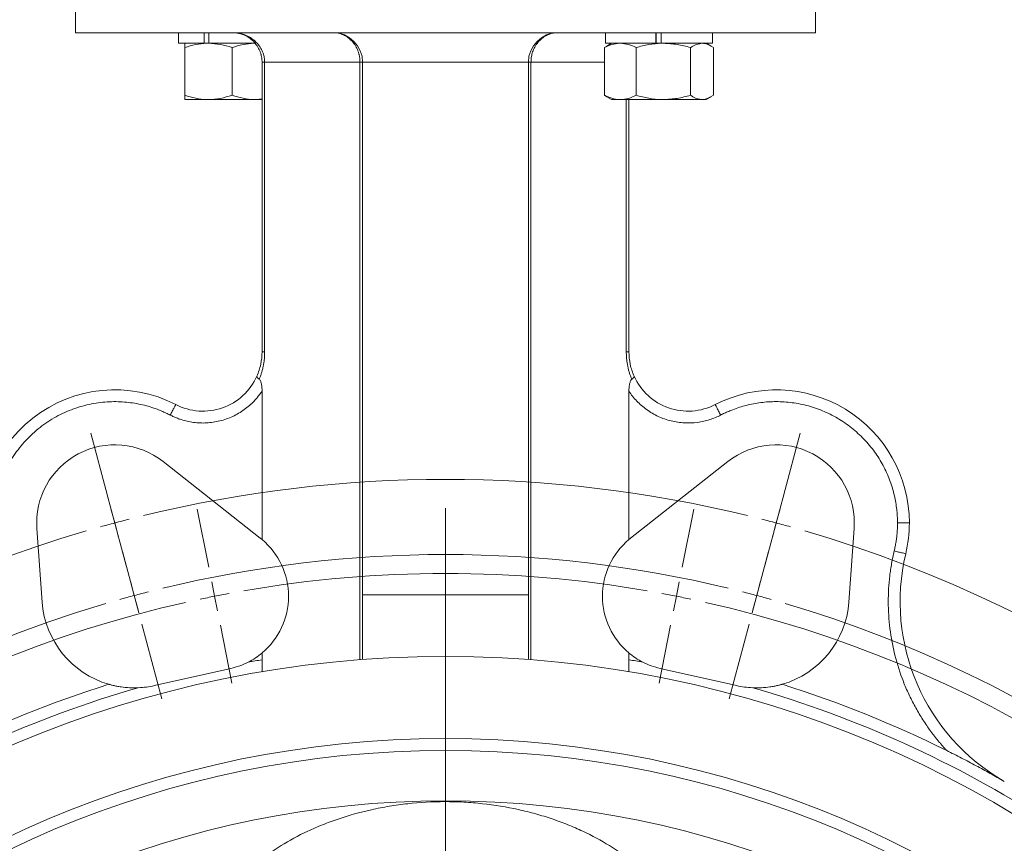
# Model space of a CAD drawing. Header units: millimetres. Extents: x -18 to 812, y -33 to 757.
# Tile 7 of 14: x 135 to 301, y 538 to 677. Entities that reach past the tile are written whole.
import ezdxf

# ---------------------------------------------------------------- set-up
doc = ezdxf.new("R2010")
doc.units = ezdxf.units.MM

# ---------------------------------------------------------------- blocks, each defined once
blk = doc.blocks.new('SW_CENTERMARKSYMBOL_3')
at = {"color": 0, "linetype": 'Continuous', "lineweight": 0}
for p, q in [((-1.29, 4.83), (-4.06, 15.17)), ((113.05, 4.83), (115.82, 15.17)), ((1.99, -7.44), (-1.4, 5.22)), ((109.77, -7.44), (113.16, 5.22)), ((0, 0), (-0.65, 2.41)), ((15.89, -7.48), (13.93, 2.33)), ((55.88, -203.54), (55.88, 2.5)), ((95.87, -7.48), (97.82, 2.33)), ((111.76, 0), (112.41, 2.41)), ((0, 0), (0.65, -2.41)), ((111.76, 0), (111.11, -2.41)), ((1.29, -4.83), (4.06, -15.17)), ((110.46, -4.83), (107.69, -15.17)), ((3.29, -12.27), (2.64, -9.85)), ((16.86, -12.39), (16.37, -9.93)), ((94.9, -12.39), (95.38, -9.93)), ((108.47, -12.27), (109.12, -9.85)), ((3.29, -12.27), (3.93, -14.68)), ((16.86, -12.39), (17.35, -14.84)), ((94.9, -12.39), (94.41, -14.84)), ((108.47, -12.27), (107.82, -14.68)), ((4.58, -17.1), (7.97, -29.75)), ((17.84, -17.29), (19.79, -27.1)), ((93.92, -17.29), (91.97, -27.1)), ((107.18, -17.1), (103.79, -29.75))]:
    blk.add_line(p, q, dxfattribs=at)
for radius, start, end in [(215.9, 76.3269, 103.6731), (215.9, 104.3365, 105), (215.9, 75, 75.6635), (215.9, 106.3269, 253.6731), (215.9, 105, 105.6635), (215.9, 74.3365, 75), (215.9, 286.3269, 73.6731), (203.2, 76.4098, 103.5902), (200, 80.1824, 99.8176), (203.2, 104.2951, 105), (203.2, 75, 75.7049), (203.2, 105, 105.7049), (200, 101.25, 101.9662), (200, 100.5338, 101.25), (200, 78.75, 79.4662), (200, 78.0338, 78.75), (203.2, 74.2951, 75), (203.2, 106.4098, 283.5902), (200, 102.6824, 257.3176), (200, 282.6824, 77.3176), (203.2, 286.4098, 73.5902)]:
    blk.add_arc((55.88, -208.54), radius, start, end, dxfattribs=at)

msp = doc.modelspace()

# ---------------------------------------------------------------- linework, layer by layer
at = {"color": 7, "linetype": 'Continuous', "lineweight": 15}
for p, q in [((144.38, 686.98), (144.38, 674.98)), ((269.38, 674.98), (269.38, 686.98)), ((144.38, 674.98), (206.88, 674.98)), ((161.77, 674.98), (161.77, 673.18)), ((166.1, 674.98), (166.1, 673.18)), ((166.89, 673.18), (166.89, 674.98)), ((206.88, 674.98), (269.38, 674.98)), ((233.89, 674.98), (233.89, 673.18)), ((242.43, 674.98), (242.43, 673.18)), ((242.45, 673.68), (242.45, 674.48)), ((243.33, 673.18), (243.33, 674.98)), ((251.99, 673.18), (251.99, 674.98)), ((166.1, 673.18), (161.77, 673.18)), ((162.82, 664.4), (162.82, 672.47)), ((166.1, 673.18), (166.6, 673.18)), ((166.82, 673.18), (166.6, 673.18)), ((174.76, 673.18), (166.89, 673.18)), ((170.82, 664.4), (170.82, 672.47)), ((233.74, 672.47), (234.15, 672.72)), ((233.74, 664.4), (233.74, 672.47)), ((242.43, 673.18), (233.89, 673.18)), ((234.94, 673.18), (234.14, 672.72)), ((239.1, 664.4), (239.1, 672.47)), ((242.43, 673.18), (242.43, 673.18)), ((243.33, 673.18), (242.44, 673.18)), ((251.99, 673.18), (243.33, 673.18)), ((248.3, 664.4), (248.3, 672.47)), ((251.77, 672.71), (250.94, 673.18)), ((252.14, 664.4), (252.14, 672.47)), ((175.88, 621.02), (175.88, 669.98)), ((176.32, 669.98), (192.43, 669.98)), ((176.32, 669.98), (176.32, 621.02)), ((192.88, 669.98), (192.43, 669.98)), ((192.43, 569.02), (192.43, 669.98)), ((192.88, 669.98), (220.88, 669.98)), ((192.88, 669.98), (192.88, 579.98)), ((221.32, 669.98), (220.88, 669.98)), ((220.88, 579.98), (220.88, 669.98)), ((221.32, 669.98), (221.32, 569.02)), ((233.74, 664.4), (234.15, 664.15)), ((234.14, 664.14), (234.94, 663.68)), ((250.94, 663.68), (251.77, 664.16)), ((162.82, 663.68), (166.82, 663.68)), ((166.82, 663.68), (174.82, 663.68)), ((175.88, 663.79), (174.82, 663.68)), ((174.82, 663.68), (175.88, 663.68)), ((234.94, 663.68), (236.42, 663.68)), ((236.42, 663.68), (243.7, 663.68)), ((237.88, 663.68), (237.88, 621.02)), ((243.7, 663.68), (250.22, 663.68)), ((250.22, 663.68), (250.94, 663.68)), ((237.88, 621.02), (237.43, 621.02)), ((175.88, 614.39), (175.88, 589.33)), ((237.88, 589.33), (237.88, 614.39)), ((159.17, 602.5), (175.59, 589.56)), ((238.16, 589.56), (254.59, 602.5)), ((138.73, 578.74), (137.83, 591.18)), ((275.92, 591.18), (275.03, 578.74)), ((220.88, 579.98), (192.88, 579.98)), ((192.88, 569.06), (192.88, 579.98)), ((220.88, 579.98), (220.88, 569.06)), ((175.88, 570.15), (175.88, 569.01)), ((175.88, 569.01), (175.88, 566.98)), ((237.88, 569.01), (237.88, 570.15)), ((237.88, 566.98), (237.88, 569.01)), ((157.72, 564.64), (170.61, 567.55)), ((243.15, 567.55), (256.04, 564.64))]:
    msp.add_line(p, q, dxfattribs=at)
at = {"color": 8, "linetype": 'Continuous', "lineweight": 15}
for p, q in [((221.32, 669.98), (233.74, 669.98)), ((237.43, 621.02), (237.43, 663.68))]:
    msp.add_line(p, q, dxfattribs=at)
at = {"color": 7, "linetype": 'Continuous', "lineweight": 15}
for radius in [186, 172.1, 170.1, 161.6]:
    msp.add_circle((206.88, 383.58), radius, dxfattribs=at)
for centre, radius, start, end in [((187.88, 669.98), 5, 0, 90), ((225.88, 669.98), 5, 90, 180), ((165.88, 621.02), 10, 242.7537, 335.8993), ((247.88, 621.02), 10, 204.1007, 297.2463), ((151, 592.13), 22.5, 62.7537, 193.3707), ((262.76, 592.13), 22.5, 0, 117.2463), ((151, 592.13), 13.2, 51.781, 184.1069), ((262.76, 592.13), 13.2, 355.8931, 128.219), ((262.76, 592.13), 22.5, 346.6293, 0), ((167.86, 579.74), 12.5, 50.1003, 51.781), ((167.86, 579.74), 12.5, 309.8997, 50.1003), ((245.9, 579.74), 12.5, 129.8997, 230.1003), ((245.9, 579.74), 12.5, 128.219, 129.8997), ((318.7, 578.83), 35, 166.6293, 240.1996), ((154.29, 579.86), 15.6, 184.1069, 253.9877), ((259.47, 579.86), 15.6, 286.0123, 355.8931), ((167.86, 579.74), 12.5, 282.6985, 297.0011), ((245.9, 579.74), 12.5, 242.9989, 257.3015), ((206.88, 383.58), 190, 107.4245, 116.4746), ((154.29, 579.86), 15.6, 272.5017, 282.6985), ((259.47, 579.86), 15.6, 257.3015, 267.4983), ((206.88, 383.58), 190, 63.5254, 72.5755)]:
    msp.add_arc(centre, radius, start, end, dxfattribs=at)
for points, knots in [([(170.88, 674.98), (170.95, 674.98), (171.1, 674.98), (171.31, 674.97), (171.49, 674.95), (171.66, 674.93), (171.81, 674.91), (172.08, 674.86), (172.47, 674.77), (172.98, 674.61), (173.45, 674.4), (174.06, 674.06), (174.75, 673.55), (175.43, 672.78), (175.84, 672.08), (176.06, 671.53), (176.18, 671.15), (176.26, 670.76), (176.31, 670.37), (176.32, 670.11), (176.32, 669.98)], [0, 0, 0, 0, 0.02806, 0.053675, 0.076846, 0.097573, 0.115856, 0.131694, 0.200735, 0.262379, 0.329055, 0.391251, 0.51757, 0.643882, 0.76235, 0.810782, 0.858697, 0.90616, 0.953238, 1, 1, 1, 1]), ([(175.88, 669.98), (175.88, 670.06), (175.88, 670.2), (175.86, 670.42), (175.84, 670.63), (175.8, 670.85), (175.76, 671.06), (175.71, 671.27), (175.65, 671.48), (175.58, 671.69), (175.41, 672.13), (175.06, 672.78), (174.43, 673.55), (173.8, 674.06), (173.24, 674.4), (172.81, 674.61), (172.34, 674.77), (171.89, 674.89), (171.4, 674.97), (171.07, 674.98), (170.88, 674.98)], [0, 0, 0, 0, 0.025948, 0.051985, 0.078122, 0.104371, 0.130744, 0.157251, 0.183906, 0.210718, 0.237699, 0.356162, 0.482477, 0.608794, 0.670985, 0.737665, 0.799303, 0.868348, 0.923181, 1, 1, 1, 1]), ([(192.43, 669.98), (192.43, 670.06), (192.43, 670.2), (192.42, 670.42), (192.4, 670.63), (192.37, 670.85), (192.33, 671.06), (192.28, 671.27), (192.22, 671.48), (192.16, 671.69), (192.01, 672.13), (191.69, 672.78), (191.13, 673.53), (190.44, 674.16), (189.78, 674.55), (189.21, 674.77), (188.8, 674.89), (188.35, 674.97), (188.05, 674.98), (187.88, 674.98)], [0, 0, 0, 0, 0.027175, 0.054431, 0.081773, 0.109201, 0.136718, 0.164326, 0.192028, 0.219825, 0.24772, 0.369152, 0.49652, 0.615568, 0.747388, 0.807048, 0.873594, 0.926285, 1, 1, 1, 1]), ([(225.88, 674.98), (225.81, 674.98), (225.69, 674.98), (225.52, 674.97), (225.36, 674.95), (225.22, 674.93), (225.1, 674.91), (224.87, 674.86), (224.55, 674.77), (223.97, 674.55), (223.32, 674.16), (222.62, 673.53), (222.06, 672.78), (221.73, 672.08), (221.54, 671.53), (221.44, 671.15), (221.38, 670.76), (221.33, 670.37), (221.33, 670.11), (221.32, 669.98)], [0, 0, 0, 0, 0.02692, 0.051502, 0.073746, 0.093653, 0.111221, 0.126453, 0.192994, 0.252659, 0.384474, 0.503526, 0.63089, 0.752326, 0.802456, 0.852275, 0.901797, 0.951034, 1, 1, 1, 1]), ([(242.45, 674.98), (242.45, 674.98), (242.45, 674.98), (242.45, 674.92), (242.45, 674.82), (242.45, 674.69), (242.45, 674.58), (242.45, 674.5), (242.45, 674.48)], [0, 0, 0, 0, 0.141778, 0.357328, 0.572709, 0.708068, 0.921573, 1, 1, 1, 1]), ([(166.82, 673.18), (166.72, 673.18), (166, 673.18), (164.65, 673.02), (163.43, 672.65), (162.82, 672.47)], [0, 0, 0, 0, 0.070086, 0.530782, 1, 1, 1, 1]), ([(162.82, 672.47), (162.82, 672.58), (162.82, 673), (162.82, 673.1), (162.82, 673.18)], [0, 0, 0, 0, 0.257551, 1, 1, 1, 1]), ([(170.82, 672.47), (170.17, 672.67), (168.86, 673.07), (167.5, 673.15), (166.82, 673.18)], [0, 0, 0, 0, 0.495458, 1, 1, 1, 1]), ([(174.82, 673.18), (174.72, 673.18), (174, 673.18), (172.65, 673.02), (171.43, 672.65), (170.82, 672.47)], [0, 0, 0, 0, 0.070086, 0.530782, 1, 1, 1, 1]), ([(236.42, 673.18), (236.36, 673.18), (235.88, 673.18), (234.97, 673.02), (234.16, 672.65), (233.74, 672.47)], [0, 0, 0, 0, 0.070086, 0.530782, 1, 1, 1, 1]), ([(239.1, 672.47), (238.67, 672.67), (237.79, 673.07), (236.88, 673.15), (236.42, 673.18)], [0, 0, 0, 0, 0.495457, 1, 1, 1, 1]), ([(243.7, 673.18), (243.59, 673.18), (242.77, 673.18), (241.21, 673.02), (239.81, 672.65), (239.1, 672.47)], [0, 0, 0, 0, 0.070086, 0.530782, 1, 1, 1, 1]), ([(242.45, 673.68), (242.45, 673.64), (242.45, 673.57), (242.45, 673.44), (242.45, 673.32), (242.45, 673.22), (242.45, 673.19), (242.45, 673.18), (242.45, 673.18)], [0, 0, 0, 0, 0.1599313, 0.2923565, 0.5068243, 0.7212642, 0.9362643, 1, 1, 1, 1]), ([(248.3, 672.47), (247.55, 672.67), (246.04, 673.07), (244.49, 673.15), (243.7, 673.18)], [0, 0, 0, 0, 0.495457, 1, 1, 1, 1]), ([(248.3, 672.47), (248.46, 672.58), (249.08, 673), (249.73, 673.1), (250.22, 673.18)], [0, 0, 0, 0, 0.257552, 1, 1, 1, 1]), ([(250.22, 673.18), (250.39, 673.17), (251.04, 673.13), (251.67, 672.75), (252.14, 672.47)], [0, 0, 0, 0, 0.268634, 1, 1, 1, 1]), ([(175.88, 669.98), (175.88, 669.98), (175.92, 669.98), (176.07, 669.98), (176.18, 669.98), (176.32, 669.98)], [0, 0, 0, 0, 0.5, 0.5, 1, 1, 1, 1]), ([(166.82, 663.68), (166.72, 663.68), (166, 663.69), (164.65, 663.85), (163.43, 664.21), (162.82, 664.4)], [0, 0, 0, 0, 0.070086, 0.530782, 1, 1, 1, 1]), ([(162.82, 664.4), (162.82, 664.29), (162.82, 663.87), (162.82, 663.76), (162.82, 663.68)], [0, 0, 0, 0, 0.257551, 1, 1, 1, 1]), ([(170.82, 664.4), (170.17, 664.2), (168.86, 663.8), (167.5, 663.72), (166.82, 663.68)], [0, 0, 0, 0, 0.495458, 1, 1, 1, 1]), ([(174.82, 663.68), (174.72, 663.68), (174, 663.69), (172.65, 663.85), (171.43, 664.21), (170.82, 664.4)], [0, 0, 0, 0, 0.070086, 0.530782, 1, 1, 1, 1]), ([(236.42, 663.68), (236.36, 663.68), (235.88, 663.69), (234.97, 663.85), (234.16, 664.21), (233.74, 664.4)], [0, 0, 0, 0, 0.070086, 0.530782, 1, 1, 1, 1]), ([(239.1, 664.4), (238.67, 664.2), (237.79, 663.8), (236.88, 663.72), (236.42, 663.68)], [0, 0, 0, 0, 0.495457, 1, 1, 1, 1]), ([(243.7, 663.68), (243.59, 663.68), (242.77, 663.69), (241.21, 663.85), (239.81, 664.21), (239.1, 664.4)], [0, 0, 0, 0, 0.070086, 0.530782, 1, 1, 1, 1]), ([(248.3, 664.4), (247.55, 664.2), (246.04, 663.8), (244.49, 663.72), (243.7, 663.68)], [0, 0, 0, 0, 0.495457, 1, 1, 1, 1]), ([(248.3, 664.4), (248.46, 664.29), (249.08, 663.87), (249.73, 663.76), (250.22, 663.68)], [0, 0, 0, 0, 0.257552, 1, 1, 1, 1]), ([(250.22, 663.68), (250.39, 663.69), (251.04, 663.73), (251.67, 664.12), (252.14, 664.4)], [0, 0, 0, 0, 0.268634, 1, 1, 1, 1]), ([(175.88, 621.02), (175.88, 620.32), (175.8, 619.62), (175.51, 618.25), (175.29, 617.58), (175.01, 616.94)], [0, 0, 0, 0, 0.5, 0.5, 1, 1, 1, 1]), ([(176.32, 621.02), (176.32, 620.94), (176.32, 620.78), (176.32, 620.55), (176.3, 620.31), (176.29, 620.07), (176.26, 619.72), (176.2, 619.25), (176.1, 618.66), (175.96, 618.08), (175.8, 617.51), (175.62, 616.95), (175.47, 616.59), (175.4, 616.41)], [0, 0, 0, 0, 0.048219, 0.096448, 0.144734, 0.193124, 0.241665, 0.363517, 0.48679, 0.611602, 0.738657, 0.867998, 1, 1, 1, 1]), ([(176.32, 621.02), (176.18, 621.02), (176.07, 621.02), (175.92, 621.02), (175.88, 621.02), (175.88, 621.02)], [0, 0, 0, 0, 0.5, 0.5, 1, 1, 1, 1]), ([(238.36, 616.41), (238.32, 616.5), (238.24, 616.68), (238.14, 616.96), (238.04, 617.24), (237.92, 617.61), (237.79, 618.08), (237.66, 618.66), (237.56, 619.25), (237.49, 619.77), (237.46, 620.23), (237.44, 620.63), (237.43, 620.89), (237.43, 621.02)], [0, 0, 0, 0, 0.066335, 0.1319608, 0.1969492, 0.2613736, 0.3883213, 0.5132361, 0.6364046, 0.7583562, 0.8391193, 0.9195944, 1, 1, 1, 1]), ([(238.75, 616.94), (238.46, 617.58), (238.25, 618.25), (237.95, 619.62), (237.88, 620.32), (237.88, 621.02)], [0, 0, 0, 0, 0.5, 0.5, 1, 1, 1, 1]), ([(175.4, 616.41), (175.38, 616.42), (175.33, 616.46), (175.26, 616.52), (175.19, 616.58), (175.13, 616.65), (175.07, 616.71), (175.03, 616.78), (175, 616.85), (174.99, 616.9), (175, 616.93), (175.01, 616.94)], [0, 0, 0, 0, 0.0812167, 0.1644824, 0.2496123, 0.3701515, 0.4998396, 0.6116848, 0.7489238, 0.9164771, 1, 1, 1, 1]), ([(175.4, 616.41), (175.51, 616.32), (175.59, 616.18), (175.71, 615.86), (175.76, 615.68), (175.82, 615.32), (175.84, 615.14), (175.87, 614.76), (175.88, 614.58), (175.88, 614.39)], [0, 0, 0, 0, 0.25, 0.25, 0.5, 0.5, 0.75, 0.75, 1, 1, 1, 1]), ([(237.88, 614.39), (237.88, 614.76), (237.9, 615.13), (238, 615.67), (238.04, 615.85), (238.13, 616.09), (238.17, 616.17), (238.25, 616.31), (238.3, 616.37), (238.36, 616.41)], [0, 0, 0, 0, 0.5, 0.5, 0.75, 0.75, 0.875, 0.875, 1, 1, 1, 1]), ([(238.36, 616.41), (238.36, 616.41), (238.36, 616.41), (238.37, 616.42), (238.39, 616.43), (238.42, 616.46), (238.48, 616.5), (238.59, 616.6), (238.67, 616.69), (238.73, 616.78), (238.75, 616.84), (238.76, 616.89), (238.75, 616.92), (238.75, 616.94)], [0, 0, 0, 0, 0.007881, 0.015765, 0.031506, 0.062892, 0.125354, 0.249564, 0.499075, 0.618902, 0.74896, 0.860157, 1, 1, 1, 1]), ([(175.88, 614.39), (175.81, 614.29), (175.68, 614.09), (175.47, 613.81), (175.25, 613.53), (175.03, 613.26), (174.8, 612.99), (174.38, 612.54), (173.76, 611.95), (172.88, 611.26), (171.94, 610.64), (170.58, 609.94), (168.78, 609.3), (166.9, 609.02), (165.4, 609.01), (164.31, 609.11), (163.25, 609.3), (162.35, 609.54), (161.6, 609.8), (160.98, 610.06), (160.58, 610.25), (160.38, 610.35)], [0, 0, 0, 0, 0.020242, 0.040451, 0.060644, 0.080839, 0.101052, 0.121303, 0.184571, 0.24787, 0.312831, 0.377822, 0.508754, 0.638449, 0.701613, 0.764808, 0.825283, 0.885788, 0.923872, 0.961903, 1, 1, 1, 1]), ([(237.88, 614.39), (238.26, 613.81), (238.7, 613.25), (239.7, 612.21), (240.26, 611.72), (241.48, 610.84), (242.14, 610.45), (243.53, 609.81), (244.26, 609.55), (245.74, 609.19), (246.5, 609.08), (248, 609), (248.74, 609.03), (250.18, 609.22), (250.87, 609.38), (252.18, 609.8), (252.8, 610.06), (253.37, 610.35)], [0, 0, 0, 0, 0.125, 0.125, 0.25, 0.25, 0.375, 0.375, 0.5, 0.5, 0.625, 0.625, 0.75, 0.75, 0.875, 0.875, 1, 1, 1, 1]), ([(160.38, 610.35), (160.26, 610.41), (160.03, 610.53), (159.66, 610.71), (159.3, 610.87), (158.93, 611.03), (158.55, 611.19), (157.9, 611.44), (156.96, 611.76), (155.68, 612.1), (154.36, 612.37), (152.49, 612.61), (150.05, 612.68), (147.02, 612.32), (143.98, 611.48), (141.04, 610.14), (138.31, 608.34), (135.9, 606.12), (133.9, 603.58), (132.35, 600.83), (131.28, 597.98), (130.75, 595.59), (130.55, 593.72), (130.49, 592.37), (130.51, 591.05), (130.61, 589.92), (130.74, 588.96), (130.88, 588.17), (131, 587.65), (131.05, 587.39)], [0, 0, 0, 0, 0.008617, 0.017227, 0.025835, 0.034443, 0.043056, 0.051675, 0.079327, 0.10699, 0.136422, 0.165865, 0.228037, 0.293157, 0.360677, 0.429898, 0.500001, 0.570105, 0.639325, 0.706846, 0.771965, 0.834137, 0.863569, 0.893012, 0.920664, 0.948327, 0.965553, 0.982769, 1, 1, 1, 1]), ([(283.26, 592.13), (283.26, 592.28), (283.25, 592.58), (283.24, 593.03), (283.21, 593.48), (283.18, 593.93), (283.11, 594.62), (282.98, 595.56), (282.74, 596.74), (282.43, 597.94), (281.9, 599.56), (281.02, 601.57), (279.62, 603.9), (277.87, 606.07), (275.81, 608.02), (273.47, 609.69), (270.92, 611.01), (268.23, 611.95), (265.5, 612.51), (262.8, 612.69), (260.6, 612.55), (258.92, 612.28), (257.71, 612.01), (256.55, 611.68), (255.56, 611.33), (254.73, 610.99), (254.04, 610.69), (253.6, 610.47), (253.37, 610.35)], [0, 0, 0, 0, 0.01075, 0.021494, 0.032236, 0.042982, 0.053736, 0.082127, 0.110529, 0.140378, 0.170239, 0.232586, 0.297242, 0.363746, 0.431541, 0.500001, 0.568461, 0.636256, 0.702759, 0.767416, 0.829763, 0.859611, 0.889472, 0.917863, 0.946266, 0.964178, 0.982082, 1, 1, 1, 1]), ([(161.3, 612.13), (161.3, 612.13), (161.28, 612.09), (161.19, 611.92), (161.12, 611.78), (160.94, 611.44), (160.83, 611.23), (160.61, 610.79), (160.49, 610.56), (160.38, 610.35)], [0, 0, 0, 0, 0.25, 0.25, 0.5, 0.5, 0.75, 0.75, 1, 1, 1, 1]), ([(252.46, 612.13), (252.46, 612.13), (252.48, 612.09), (252.57, 611.92), (252.64, 611.78), (252.81, 611.44), (252.92, 611.23), (253.15, 610.79), (253.26, 610.56), (253.37, 610.35)], [0, 0, 0, 0, 0.25, 0.25, 0.5, 0.5, 0.75, 0.75, 1, 1, 1, 1]), ([(282.7, 587.39), (282.73, 587.52), (282.79, 587.78), (282.87, 588.17), (282.95, 588.56), (283.01, 588.95), (283.07, 589.34), (283.14, 589.87), (283.2, 590.53), (283.25, 591.33), (283.25, 591.86), (283.26, 592.13)], [0, 0, 0, 0, 0.083373, 0.166689, 0.24998, 0.333276, 0.416609, 0.500012, 0.666693, 0.833272, 1, 1, 1, 1]), ([(283.26, 592.13), (283.49, 592.13), (283.75, 592.13), (284.24, 592.13), (284.48, 592.13), (284.87, 592.13), (285.02, 592.13), (285.21, 592.13), (285.26, 592.13), (285.26, 592.13)], [0, 0, 0, 0, 0.25, 0.25, 0.5, 0.5, 0.75, 0.75, 1, 1, 1, 1]), ([(291.58, 553.66), (291.45, 553.8), (291.19, 554.08), (290.81, 554.51), (290.44, 554.94), (290.08, 555.38), (289.72, 555.83), (289.37, 556.28), (289.02, 556.73), (288.34, 557.66), (287.37, 559.1), (286.19, 561.11), (285.14, 563.18), (283.92, 566.04), (282.74, 569.72), (282.03, 573.5), (281.75, 576.53), (281.68, 578.77), (281.74, 580.99), (281.9, 582.81), (282.09, 584.24), (282.26, 585.3), (282.46, 586.35), (282.62, 587.04), (282.7, 587.39)], [0, 0, 0, 0, 0.01576, 0.031509, 0.04725, 0.062989, 0.078728, 0.094471, 0.110223, 0.125986, 0.1898, 0.253629, 0.317792, 0.381969, 0.50993, 0.636581, 0.698804, 0.761042, 0.821721, 0.882414, 0.91182, 0.941204, 0.970589, 1, 1, 1, 1]), ([(282.7, 587.39), (282.93, 587.33), (283.18, 587.27), (283.66, 587.16), (283.89, 587.1), (284.27, 587.01), (284.42, 586.98), (284.61, 586.93), (284.65, 586.92), (284.65, 586.92)], [0, 0, 0, 0, 0.25, 0.25, 0.5, 0.5, 0.75, 0.75, 1, 1, 1, 1]), ([(173.54, 568.6), (173.96, 568.82), (174.37, 569.06), (175.16, 569.58), (175.53, 569.86), (175.88, 570.15)], [0, 0, 0, 0, 0.5, 0.5, 1, 1, 1, 1]), ([(237.88, 570.15), (238.22, 569.86), (238.6, 569.58), (239.39, 569.06), (239.8, 568.82), (240.22, 568.6)], [0, 0, 0, 0, 0.5, 0.5, 1, 1, 1, 1]), ([(105.27, 541.76), (112.92, 546.67), (120.97, 551.06), (137.62, 558.6), (146.23, 561.76), (154.97, 564.27)], [0, 0, 0, 0, 0.5, 0.5, 1, 1, 1, 1]), ([(149.98, 564.87), (149.98, 564.87), (150, 564.86), (150.08, 564.84), (150.14, 564.82), (150.27, 564.79), (150.35, 564.76), (150.52, 564.72), (150.62, 564.7), (150.92, 564.63), (151.14, 564.58), (151.58, 564.49), (151.82, 564.45), (152.53, 564.35), (153.01, 564.3), (153.98, 564.26), (154.48, 564.25), (154.97, 564.27)], [0, 0, 0, 0, 0.0625, 0.0625, 0.125, 0.125, 0.1875, 0.1875, 0.25, 0.25, 0.375, 0.375, 0.5, 0.5, 0.75, 0.75, 1, 1, 1, 1]), ([(263.77, 564.87), (263.77, 564.87), (263.75, 564.86), (263.68, 564.84), (263.62, 564.82), (263.49, 564.79), (263.41, 564.76), (263.23, 564.72), (263.14, 564.7), (262.84, 564.63), (262.62, 564.58), (262.17, 564.49), (261.94, 564.45), (261.23, 564.35), (260.75, 564.3), (259.77, 564.26), (259.28, 564.25), (258.79, 564.27)], [0, 0, 0, 0, 0.0625, 0.0625, 0.125, 0.125, 0.1875, 0.1875, 0.25, 0.25, 0.375, 0.375, 0.5, 0.5, 0.75, 0.75, 1, 1, 1, 1]), ([(258.79, 564.27), (267.53, 561.76), (276.13, 558.6), (292.79, 551.06), (300.84, 546.67), (308.49, 541.76)], [0, 0, 0, 0, 0.5, 0.5, 1, 1, 1, 1]), ([(291.58, 553.66), (292.42, 553.24), (293.25, 552.82), (294.9, 551.97), (295.72, 551.54), (297.34, 550.67), (298.14, 550.24), (299.73, 549.35), (300.52, 548.91), (301.3, 548.46)], [0, 0, 0, 0, 0.25, 0.25, 0.5, 0.5, 0.75, 0.75, 1, 1, 1, 1]), ([(170.22, 529.14), (170.75, 530.11), (171.45, 531.09), (173.15, 533.01), (174.15, 533.96), (176.44, 535.84), (177.71, 536.74), (180.48, 538.46), (181.97, 539.27), (184, 540.22), (184.42, 540.41), (185.25, 540.77), (185.68, 540.95), (186.96, 541.46), (187.84, 541.79), (190.53, 542.7), (192.41, 543.23), (194.88, 543.78), (195.38, 543.89), (196.38, 544.08), (196.9, 544.17), (198.43, 544.43), (199.46, 544.57), (202.56, 544.91), (204.65, 545.03), (207.3, 545.03), (207.83, 545.02), (208.9, 545), (209.43, 544.98), (211.02, 544.89), (212.07, 544.8), (215.19, 544.46), (217.21, 544.13), (219.7, 543.58), (220.19, 543.46), (221.17, 543.22), (221.65, 543.09), (223.07, 542.7), (224, 542.41), (225.81, 541.8), (226.69, 541.47), (228.41, 540.78), (229.25, 540.42), (231.69, 539.28), (233.19, 538.46), (235.96, 536.75), (237.23, 535.85), (239.53, 533.97), (240.54, 533.01), (242.25, 531.09), (242.95, 530.12), (243.48, 529.14)], [0, 0, 0, 0, 0.0625, 0.0625, 0.125, 0.125, 0.1875, 0.1875, 0.25, 0.25, 0.265625, 0.265625, 0.28125, 0.28125, 0.3125, 0.3125, 0.375, 0.375, 0.390625, 0.390625, 0.40625, 0.40625, 0.4375, 0.4375, 0.5, 0.5, 0.515625, 0.515625, 0.53125, 0.53125, 0.5625, 0.5625, 0.625, 0.625, 0.640625, 0.640625, 0.65625, 0.65625, 0.6875, 0.6875, 0.71875, 0.71875, 0.75, 0.75, 0.8125, 0.8125, 0.875, 0.875, 0.9375, 0.9375, 1, 1, 1, 1])]:
    msp.add_open_spline(points, degree=3, knots=knots, dxfattribs=at)
for points in [[(173.54, 568.6), (174.32, 568.74), (175.1, 568.88), (175.88, 569.01)], [(237.88, 569.01), (238.66, 568.88), (239.44, 568.74), (240.22, 568.6)]]:
    msp.add_open_spline(points, degree=3, dxfattribs=at)

# ---------------------------------------------------------------- block references
at = {"color": 7, "linetype": 'Continuous', "lineweight": 0}
msp.add_blockref('SW_CENTERMARKSYMBOL_3', (151, 592.13), dxfattribs=at)

doc.saveas('drawing.dxf')
